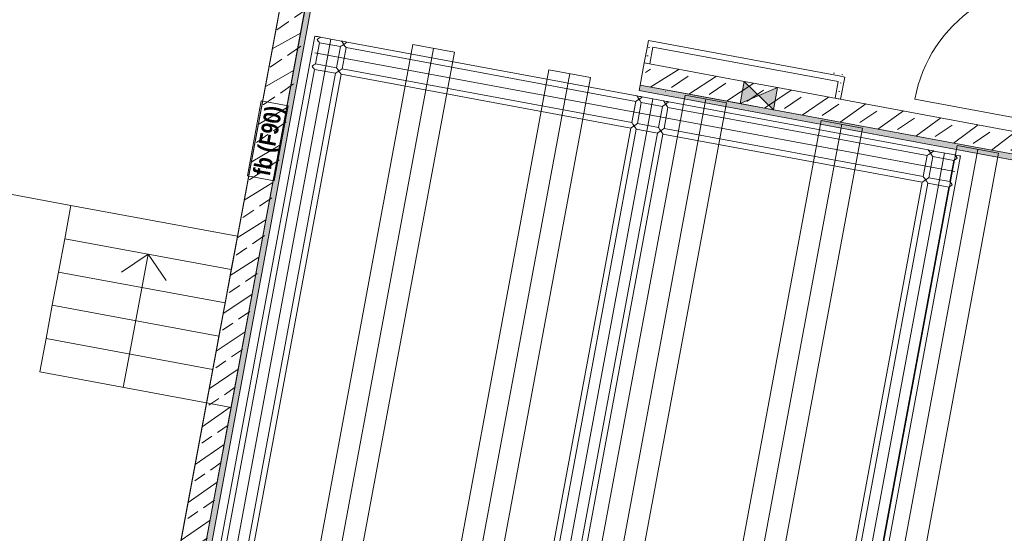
# Model space of a CAD drawing. Header units: metres. Extents: x 32353251 to 32353583, y 5707748 to 5708004.
# Tile 64 of 164: x 32353354.16 to 32353362.88, y 5707935.35 to 5707939.9. Entities that reach past the tile are written whole.
import ezdxf

# ---------------------------------------------------------------- set-up
doc = ezdxf.new("R2010")
doc.units = ezdxf.units.M
doc.header["$LTSCALE"] = 0.75
doc.layers.get('0').update_dxf_attribs({"linetype": 'CONTINUOUS'})
for name, color, linetype, lineweight in [('10417023$0$#9_002_GES I Übersicht Erdgeschoss_1_202_Innenwandbekleidung.A', 7, 'CONTINUOUS', 25), ('10417023$0$#9_002_GES I Übersicht Erdgeschoss_1_607b_Brandschutz 1_100', 7, 'CONTINUOUS', 25), ('10417023$0$#9_002_GES I Übersicht Erdgeschoss_1_807b_Elektro 3D', 7, 'CONTINUOUS', 25), ('10417023$0$#9_002_GES I Übersicht Erdgeschoss_1_Neubau_102_Wand Innen.A', 7, 'CONTINUOUS', 25), ('10417023$0$#9_002_GES I Übersicht Erdgeschoss_1_Neubau_104_Decken.A', 7, 'CONTINUOUS', 25), ('10417023$0$#9_002_GES I Übersicht Erdgeschoss_1_Neubau_108_Treppen.A', 7, 'CONTINUOUS', 25), ('10417023$0$Keine', 7, 'CONTINUOUS', 13)]:
    doc.layers.add(name, color=color, linetype=linetype, lineweight=lineweight)
doc.styles.add('10417023$0$Arial Narrow (bold)', font='ARIALNB.TTF')
pattern_1 = [(44.99999999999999, (0, 0), (-0.1697056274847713, 0.1697056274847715), []), (44.99999999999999, (-0.08485281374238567, 0.08485281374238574), (-0.1697056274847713, 0.1697056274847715), [0.18, -0.05999999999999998])]
pattern_2 = [(0, (0, 0), (0, 0.075), [0.009999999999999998, -0.06500000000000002])]

# ---------------------------------------------------------------- blocks, each defined once
blk = doc.blocks.new('10417023$0$#9_MKO_LP5_ARC_GES_UP_00_002_P_G_modell (3D)')
at = {"layer": '10417023$0$#9_002_GES I Übersicht Erdgeschoss_1_202_Innenwandbekleidung.A', "linetype": 'Continuous', "lineweight": 0, "true_color": 0xff0000}
blk.add_hatch(color=1, dxfattribs=at).paths.add_polyline_path([(-32353491.42409519, -5707786.83957689), (-32353491.37409519, -5707786.83957689), (-32353491.37409519, -5707778.729731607), (-32353491.39409522, -5707778.729731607), (-32353491.42409519, -5707778.729731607)])
at = {"layer": '10417023$0$#9_002_GES I Übersicht Erdgeschoss_1_202_Innenwandbekleidung.A', "linetype": 'Continuous', "lineweight": 5, "true_color": 0xff0000}
h = blk.add_hatch(dxfattribs=at)
h.set_pattern_fill('#9_GIPSKARTON_0001_1', color=1, style=0, pattern_type=2)
h.set_pattern_definition(pattern_2)
h.paths.add_polyline_path([(-32353488.38409519, -5707778.762828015), (-32353488.38409519, -5707778.812828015), (-32353488.33409519, -5707778.812828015)])
h = blk.add_hatch(dxfattribs=at)
h.set_pattern_fill('#9_GIPSKARTON_0001_1', color=1, style=0, pattern_type=2)
h.set_pattern_definition(pattern_2)
h.paths.add_polyline_path([(-32353488.33409519, -5707778.762828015), (-32353488.38409519, -5707778.762828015), (-32353488.33409519, -5707778.812828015)])
h = blk.add_hatch(dxfattribs=at)
h.set_pattern_fill('#9_GIPSKARTON_0001_1', color=1, style=0, pattern_type=2)
h.set_pattern_definition(pattern_2)
h.paths.add_polyline_path([(-32353488.38409519, -5707778.812828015), (-32353488.38409519, -5707778.962828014), (-32353488.33409519, -5707778.962828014), (-32353488.33409519, -5707778.812828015)])
h = blk.add_hatch(dxfattribs=at)
h.set_pattern_fill('#9_GIPSKARTON_0001_1', color=1, style=0, pattern_type=2)
h.set_pattern_definition(pattern_2)
h.paths.add_polyline_path([(-32353486.66709519, -5707778.762828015), (-32353488.33409519, -5707778.762828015), (-32353488.33409519, -5707778.812828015), (-32353486.66709519, -5707778.812828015)])
h = blk.add_hatch(dxfattribs=at)
h.set_pattern_fill('#9_GIPSKARTON_0001_1', color=1, style=0, pattern_type=2)
h.set_pattern_definition(pattern_2)
h.paths.add_polyline_path([(-32353486.61709519, -5707778.762828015), (-32353486.66709519, -5707778.762828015), (-32353486.66709519, -5707778.812828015)])
at = {"layer": '10417023$0$#9_002_GES I Übersicht Erdgeschoss_1_202_Innenwandbekleidung.A', "linetype": 'Continuous', "lineweight": 5}
h = blk.add_hatch(dxfattribs=at)
h.set_pattern_fill('#9_GIPSKARTON_0001_1', color=255, style=0, pattern_type=2)
h.set_pattern_definition(pattern_2)
h.paths.add_polyline_path([(-32353486.66709519, -5707778.812828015), (-32353486.61709519, -5707778.812828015), (-32353486.61709519, -5707778.762828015)])
at = {"layer": '10417023$0$#9_002_GES I Übersicht Erdgeschoss_1_202_Innenwandbekleidung.A', "linetype": 'Continuous', "lineweight": 5, "true_color": 0xff0000}
h = blk.add_hatch(dxfattribs=at)
h.set_pattern_fill('#9_GIPSKARTON_0001_1', color=1, style=0, pattern_type=2)
h.set_pattern_definition(pattern_2)
h.paths.add_polyline_path([(-32353486.66709519, -5707778.812828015), (-32353486.66709519, -5707778.962828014), (-32353486.61709519, -5707778.962828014), (-32353486.61709519, -5707778.812828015)])
at = {"layer": '10417023$0$#9_002_GES I Übersicht Erdgeschoss_1_Neubau_102_Wand Innen.A', "linetype": 'Continuous', "lineweight": 5, "true_color": 0xff0000}
h = blk.add_hatch(dxfattribs=at)
h.set_pattern_fill('#9_BETON__STAHLBETON_0001', color=1, style=0, pattern_type=2)
h.set_pattern_definition(pattern_1)
h.paths.add_polyline_path([(-32353491.64409519, -5707778.732825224), (-32353491.64409519, -5707782.62991685), (-32353491.42409515, -5707782.62991685), (-32353491.42409515, -5707778.732825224)])
h = blk.add_hatch(dxfattribs=at)
h.set_pattern_fill('#9_BETON__STAHLBETON_0001', color=1, style=0, pattern_type=2)
h.set_pattern_definition(pattern_1)
h.paths.add_polyline_path([(-32353484.92409519, -5707778.962828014), (-32353488.38409519, -5707778.962828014), (-32353488.38409519, -5707779.162828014), (-32353484.92409519, -5707779.162828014)])
h = blk.add_hatch(dxfattribs=at)
h.set_pattern_fill('#9_BETON__STAHLBETON_0001', color=1, style=0, pattern_type=2)
h.set_pattern_definition(pattern_1)
h.paths.add_polyline_path([(-32353491.42409519, -5707786.83957689), (-32353491.42409519, -5707782.62991685), (-32353491.64409519, -5707782.62991685), (-32353491.64409519, -5707786.83957689)])
at = {"layer": '10417023$0$#9_002_GES I Übersicht Erdgeschoss_1_202_Innenwandbekleidung.A', "color": 1, "linetype": 'Continuous', "lineweight": 13, "true_color": 0xff0000}
for p, q in [((-32353491.42409519, -5707778.729731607), (-32353491.42409519, -5707786.83957689)), ((-32353491.37409519, -5707786.83957689), (-32353491.37409519, -5707778.729731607)), ((-32353488.38409519, -5707778.762828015), (-32353488.38409519, -5707778.812828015)), ((-32353486.66709519, -5707778.762828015), (-32353488.38409519, -5707778.762828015)), ((-32353488.38409519, -5707778.812828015), (-32353488.38409519, -5707778.962828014)), ((-32353488.33409519, -5707778.812828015), (-32353486.66709519, -5707778.812828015)), ((-32353488.33409519, -5707778.962828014), (-32353488.33409519, -5707778.812828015)), ((-32353486.61709519, -5707778.762828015), (-32353486.66709519, -5707778.762828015)), ((-32353486.66709519, -5707778.812828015), (-32353486.66709519, -5707778.962828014)), ((-32353486.61709519, -5707778.962828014), (-32353486.61709519, -5707778.762828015)), ((-32353488.33409519, -5707778.962828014), (-32353488.38409519, -5707778.962828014)), ((-32353486.66709519, -5707778.962828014), (-32353486.61709519, -5707778.962828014)), ((-32353484.72409519, -5707779.162828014), (-32353488.38409519, -5707779.162828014)), ((-32353488.38409519, -5707779.212828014), (-32353488.38409519, -5707779.162828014)), ((-32353488.38409519, -5707779.212828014), (-32353484.64109519, -5707779.212828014))]:
    blk.add_line(p, q, dxfattribs=at)
at = {"layer": '10417023$0$#9_002_GES I Übersicht Erdgeschoss_1_202_Innenwandbekleidung.A', "color": 1, "linetype": 'Continuous', "true_color": 0xff0000}
blk.add_solid([(-32353484.72409519, -5707779.162828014), (-32353488.38409519, -5707779.162828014), (-32353484.72409519, -5707779.212828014), (-32353488.38409519, -5707779.212828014)], dxfattribs=at)
at = {"layer": '10417023$0$#9_002_GES I Übersicht Erdgeschoss_1_607b_Brandschutz 1_100', "color": 1, "linetype": 'Continuous', "lineweight": 13, "true_color": 0xff0000}
for p, q in [((-32353491.4137039, -5707779.911274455), (-32353491.65635179, -5707779.911274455)), ((-32353491.65635179, -5707779.911274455), (-32353491.65635179, -5707780.586584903)), ((-32353491.4137039, -5707780.586584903), (-32353491.4137039, -5707779.911274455)), ((-32353491.65635179, -5707780.586584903), (-32353491.4137039, -5707780.586584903))]:
    blk.add_line(p, q, dxfattribs=at)
at = {"layer": '10417023$0$#9_002_GES I Übersicht Erdgeschoss_1_807b_Elektro 3D', "color": 1, "linetype": 'Continuous', "lineweight": 13, "true_color": 0xff0000}
for p, q in [((-32353491.29074582, -5707779.262828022), (-32353491.29409519, -5707779.262828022)), ((-32353491.29409519, -5707779.262828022), (-32353491.29409519, -5707786.739494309)), ((-32353491.28159519, -5707779.262828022), (-32353491.29074582, -5707779.262828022)), ((-32353491.26909519, -5707779.262828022), (-32353491.28159519, -5707779.262828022)), ((-32353491.25659519, -5707779.262828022), (-32353491.26909519, -5707779.262828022)), ((-32353491.24744456, -5707779.262828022), (-32353491.25659519, -5707779.262828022)), ((-32353491.24744456, -5707779.266177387), (-32353491.24409519, -5707779.262828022)), ((-32353491.24409519, -5707779.262828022), (-32353491.24744456, -5707779.262828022)), ((-32353491.24409519, -5707779.312828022), (-32353491.24744456, -5707779.309478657)), ((-32353491.05409519, -5707779.262828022), (-32353491.24409519, -5707779.262828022)), ((-32353491.05409519, -5707779.312828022), (-32353491.24409519, -5707779.312828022)), ((-32353491.24409519, -5707779.312828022), (-32353491.24409519, -5707779.502828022)), ((-32353491.14909553, -5707779.262828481), (-32353491.14909553, -5707786.7394938)), ((-32353491.05409519, -5707779.262828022), (-32353491.05074582, -5707779.266177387)), ((-32353491.05074582, -5707779.262828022), (-32353491.05409519, -5707779.262828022)), ((-32353491.05074582, -5707779.309478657), (-32353491.05409519, -5707779.312828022)), ((-32353491.05409519, -5707779.312828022), (-32353491.05409519, -5707779.502828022)), ((-32353491.04159519, -5707779.262828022), (-32353491.05074582, -5707779.262828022)), ((-32353491.02909519, -5707779.262828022), (-32353491.04159519, -5707779.262828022)), ((-32353491.01659519, -5707779.262828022), (-32353491.02909519, -5707779.262828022)), ((-32353491.00744455, -5707779.262828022), (-32353491.01659519, -5707779.262828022)), ((-32353491.00744455, -5707779.266177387), (-32353491.00409519, -5707779.262828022)), ((-32353491.00409519, -5707779.262828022), (-32353491.00744455, -5707779.262828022)), ((-32353491.00409519, -5707779.312828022), (-32353491.00744455, -5707779.309478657)), ((-32353488.39649742, -5707779.262828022), (-32353491.00409519, -5707779.262828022)), ((-32353488.39649742, -5707779.312828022), (-32353491.00409519, -5707779.312828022)), ((-32353491.00409519, -5707779.312828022), (-32353491.00409519, -5707779.502828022)), ((-32353488.39314806, -5707779.262828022), (-32353488.39649742, -5707779.262828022)), ((-32353488.39314806, -5707779.266177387), (-32353488.39649742, -5707779.262828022)), ((-32353488.39649742, -5707779.312828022), (-32353488.39314806, -5707779.309478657)), ((-32353488.39649742, -5707779.312828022), (-32353488.39649742, -5707779.502828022)), ((-32353488.38399743, -5707779.262828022), (-32353488.39314806, -5707779.262828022)), ((-32353488.37149743, -5707779.262828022), (-32353488.38399743, -5707779.262828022)), ((-32353488.35899743, -5707779.262828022), (-32353488.37149743, -5707779.262828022)), ((-32353488.34984679, -5707779.262828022), (-32353488.35899743, -5707779.262828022)), ((-32353488.34649742, -5707779.262828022), (-32353488.34984679, -5707779.262828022)), ((-32353488.34649742, -5707779.262828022), (-32353488.34984679, -5707779.266177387)), ((-32353488.34984679, -5707779.309478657), (-32353488.34649742, -5707779.312828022)), ((-32353488.15649743, -5707779.262828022), (-32353488.34649742, -5707779.262828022)), ((-32353488.34649742, -5707779.312828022), (-32353488.34649742, -5707779.502828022)), ((-32353488.15649743, -5707779.312828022), (-32353488.34649742, -5707779.312828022)), ((-32353488.25149722, -5707779.262828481), (-32353488.25149722, -5707786.7394938)), ((-32353488.15314806, -5707779.262828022), (-32353488.15649743, -5707779.262828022)), ((-32353488.15314806, -5707779.266177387), (-32353488.15649743, -5707779.262828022)), ((-32353488.15649743, -5707779.312828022), (-32353488.15314806, -5707779.309478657)), ((-32353488.15649743, -5707779.312828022), (-32353488.15649743, -5707779.502828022)), ((-32353488.14399742, -5707779.262828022), (-32353488.15314806, -5707779.262828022)), ((-32353488.13149742, -5707779.262828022), (-32353488.14399742, -5707779.262828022)), ((-32353488.11899742, -5707779.262828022), (-32353488.13149742, -5707779.262828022)), ((-32353488.10984679, -5707779.262828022), (-32353488.11899742, -5707779.262828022)), ((-32353488.10649743, -5707779.262828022), (-32353488.10984679, -5707779.262828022)), ((-32353488.10649743, -5707779.262828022), (-32353488.10984679, -5707779.266177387)), ((-32353488.10984679, -5707779.309478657), (-32353488.10649743, -5707779.312828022)), ((-32353485.77249374, -5707779.262828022), (-32353488.10649743, -5707779.262828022)), ((-32353488.10649743, -5707779.312828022), (-32353488.10649743, -5707779.502828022)), ((-32353485.77249374, -5707779.312828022), (-32353488.10649743, -5707779.312828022)), ((-32353485.76914438, -5707779.262828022), (-32353485.77249374, -5707779.262828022)), ((-32353485.76914438, -5707779.266177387), (-32353485.77249374, -5707779.262828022)), ((-32353485.77249374, -5707779.312828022), (-32353485.76914438, -5707779.309478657)), ((-32353485.77249374, -5707779.312828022), (-32353485.77249374, -5707779.502828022)), ((-32353485.75999374, -5707779.262828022), (-32353485.76914438, -5707779.262828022)), ((-32353485.74749374, -5707779.262828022), (-32353485.75999374, -5707779.262828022)), ((-32353485.73499374, -5707779.262828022), (-32353485.74749374, -5707779.262828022)), ((-32353485.72584311, -5707779.262828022), (-32353485.73499374, -5707779.262828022)), ((-32353485.72249375, -5707779.262828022), (-32353485.72584311, -5707779.262828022)), ((-32353485.72249375, -5707779.262828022), (-32353485.72584311, -5707779.266177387)), ((-32353485.72584311, -5707779.309478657), (-32353485.72249375, -5707779.312828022)), ((-32353485.53249374, -5707779.262828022), (-32353485.72249375, -5707779.262828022)), ((-32353485.72249375, -5707779.312828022), (-32353485.72249375, -5707779.502828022)), ((-32353485.53249374, -5707779.312828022), (-32353485.72249375, -5707779.312828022)), ((-32353485.62749386, -5707779.262828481), (-32353485.62749386, -5707786.7394938)), ((-32353485.52914438, -5707779.262828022), (-32353485.53249374, -5707779.262828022)), ((-32353485.52914438, -5707779.266177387), (-32353485.53249374, -5707779.262828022)), ((-32353485.53249374, -5707779.312828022), (-32353485.52914438, -5707779.309478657)), ((-32353485.53249374, -5707779.312828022), (-32353485.53249374, -5707779.502828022)), ((-32353485.51999374, -5707779.262828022), (-32353485.52914438, -5707779.262828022)), ((-32353485.50749375, -5707779.262828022), (-32353485.51999374, -5707779.262828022)), ((-32353485.49499374, -5707779.262828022), (-32353485.50749375, -5707779.262828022)), ((-32353485.48584311, -5707779.262828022), (-32353485.49499374, -5707779.262828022)), ((-32353485.48249374, -5707779.262828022), (-32353485.48584311, -5707779.262828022)), ((-32353485.48249374, -5707779.262828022), (-32353485.48249374, -5707786.739494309)), ((-32353485.50755724, -5707779.40782793), (-32353491.26909567, -5707779.40782793)), ((-32353491.24744456, -5707779.506177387), (-32353491.24409519, -5707779.502828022)), ((-32353491.05409519, -5707779.502828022), (-32353491.24409519, -5707779.502828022)), ((-32353491.05409519, -5707779.502828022), (-32353491.05074582, -5707779.506177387)), ((-32353491.00744455, -5707779.506177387), (-32353491.00409519, -5707779.502828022)), ((-32353488.39649742, -5707779.502828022), (-32353491.00409519, -5707779.502828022)), ((-32353488.39314806, -5707779.506177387), (-32353488.39649742, -5707779.502828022)), ((-32353488.34649742, -5707779.502828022), (-32353488.34984679, -5707779.506177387)), ((-32353488.15649743, -5707779.502828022), (-32353488.34649742, -5707779.502828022)), ((-32353488.15314806, -5707779.506177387), (-32353488.15649743, -5707779.502828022)), ((-32353488.10649743, -5707779.502828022), (-32353488.10984679, -5707779.506177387)), ((-32353485.77249374, -5707779.502828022), (-32353488.10649743, -5707779.502828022)), ((-32353485.76914438, -5707779.506177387), (-32353485.77249374, -5707779.502828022)), ((-32353485.72249375, -5707779.502828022), (-32353485.72584311, -5707779.506177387)), ((-32353485.53249374, -5707779.502828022), (-32353485.72249375, -5707779.502828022)), ((-32353485.52914438, -5707779.506177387), (-32353485.53249374, -5707779.502828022)), ((-32353491.24409519, -5707779.552828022), (-32353491.24744456, -5707779.549478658)), ((-32353491.05409519, -5707779.552828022), (-32353491.24409519, -5707779.552828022)), ((-32353491.24409519, -5707779.552828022), (-32353491.24409519, -5707786.449494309)), ((-32353491.05074582, -5707779.549478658), (-32353491.05409519, -5707779.552828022)), ((-32353491.05409519, -5707779.552828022), (-32353491.05409519, -5707786.449494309)), ((-32353491.00409519, -5707779.552828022), (-32353491.00744455, -5707779.549478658)), ((-32353488.39649742, -5707779.552828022), (-32353491.00409519, -5707779.552828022)), ((-32353491.00409519, -5707779.552828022), (-32353491.00409519, -5707786.449494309)), ((-32353488.39649742, -5707779.552828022), (-32353488.39314806, -5707779.549478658)), ((-32353488.39649742, -5707779.552828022), (-32353488.39649742, -5707786.449494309)), ((-32353488.34984679, -5707779.549478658), (-32353488.34649742, -5707779.552828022)), ((-32353488.34649742, -5707779.552828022), (-32353488.34649742, -5707786.449494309)), ((-32353488.15649743, -5707779.552828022), (-32353488.34649742, -5707779.552828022)), ((-32353488.15649743, -5707779.552828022), (-32353488.15314806, -5707779.549478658)), ((-32353488.15649743, -5707779.552828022), (-32353488.15649743, -5707786.449494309)), ((-32353488.10984679, -5707779.549478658), (-32353488.10649743, -5707779.552828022)), ((-32353488.10649743, -5707779.552828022), (-32353488.10649743, -5707786.449494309)), ((-32353485.77249374, -5707779.552828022), (-32353488.10649743, -5707779.552828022)), ((-32353485.77249374, -5707779.552828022), (-32353485.76914438, -5707779.549478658)), ((-32353485.77249374, -5707779.552828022), (-32353485.77249374, -5707786.449494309)), ((-32353485.72584311, -5707779.549478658), (-32353485.72249375, -5707779.552828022)), ((-32353485.72249375, -5707779.552828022), (-32353485.72249375, -5707786.449494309)), ((-32353485.53249374, -5707779.552828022), (-32353485.72249375, -5707779.552828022)), ((-32353485.53249374, -5707779.552828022), (-32353485.52914438, -5707779.549478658)), ((-32353485.53249374, -5707779.552828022), (-32353485.53249374, -5707786.449494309))]:
    blk.add_line(p, q, dxfattribs=at)
at = {"layer": '10417023$0$#9_002_GES I Übersicht Erdgeschoss_1_807b_Elektro 3D', "color": 1, "linetype": 'Continuous', "lineweight": 13, "true_color": 0xff0000, "flags": 128}
for points in [[(-32353491.26909519, -5707779.287828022), (-32353491.25659519, -5707779.275328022), (-32353491.24744456, -5707779.266177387)], [(-32353491.24744456, -5707779.309478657), (-32353491.25659519, -5707779.300328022), (-32353491.26909519, -5707779.287828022)], [(-32353491.00744455, -5707779.266177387), (-32353491.01659519, -5707779.275328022), (-32353491.02909519, -5707779.287828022), (-32353491.04159519, -5707779.300328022), (-32353491.05074582, -5707779.309478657)], [(-32353491.05074582, -5707779.266177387), (-32353491.04159519, -5707779.275328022), (-32353491.02909519, -5707779.287828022), (-32353491.01659519, -5707779.300328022), (-32353491.00744455, -5707779.309478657)], [(-32353488.34984679, -5707779.309478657), (-32353488.35899743, -5707779.300328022), (-32353488.37149743, -5707779.287828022), (-32353488.38399743, -5707779.275328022), (-32353488.39314806, -5707779.266177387)], [(-32353488.34984679, -5707779.266177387), (-32353488.35899743, -5707779.275328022), (-32353488.37149743, -5707779.287828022), (-32353488.38399743, -5707779.300328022), (-32353488.39314806, -5707779.309478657)], [(-32353488.10984679, -5707779.309478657), (-32353488.11899742, -5707779.300328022), (-32353488.13149742, -5707779.287828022), (-32353488.14399742, -5707779.275328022), (-32353488.15314806, -5707779.266177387)], [(-32353488.10984679, -5707779.266177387), (-32353488.11899742, -5707779.275328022), (-32353488.13149742, -5707779.287828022), (-32353488.14399742, -5707779.300328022), (-32353488.15314806, -5707779.309478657)], [(-32353485.72584311, -5707779.309478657), (-32353485.73499374, -5707779.300328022), (-32353485.74749374, -5707779.287828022), (-32353485.75999374, -5707779.275328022), (-32353485.76914438, -5707779.266177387)], [(-32353485.72584311, -5707779.266177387), (-32353485.73499374, -5707779.275328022), (-32353485.74749374, -5707779.287828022), (-32353485.75999374, -5707779.300328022), (-32353485.76914438, -5707779.309478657)], [(-32353485.50755771, -5707779.287764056), (-32353485.51999374, -5707779.275328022), (-32353485.52914438, -5707779.266177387)], [(-32353485.52914438, -5707779.309478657), (-32353485.51999374, -5707779.300328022), (-32353485.50755771, -5707779.28789199)], [(-32353491.26909519, -5707779.527828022), (-32353491.25659519, -5707779.515328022), (-32353491.24744456, -5707779.506177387)], [(-32353491.00744455, -5707779.506177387), (-32353491.01659519, -5707779.515328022), (-32353491.02909519, -5707779.527828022), (-32353491.04159519, -5707779.540328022), (-32353491.05074582, -5707779.549478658)], [(-32353491.05074582, -5707779.506177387), (-32353491.04159519, -5707779.515328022), (-32353491.02909519, -5707779.527828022), (-32353491.01659519, -5707779.540328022), (-32353491.00744455, -5707779.549478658)], [(-32353488.34984679, -5707779.549478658), (-32353488.35899743, -5707779.540328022), (-32353488.37149743, -5707779.527828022), (-32353488.38399743, -5707779.515328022), (-32353488.39314806, -5707779.506177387)], [(-32353488.34984679, -5707779.506177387), (-32353488.35899743, -5707779.515328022), (-32353488.37149743, -5707779.527828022), (-32353488.38399743, -5707779.540328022), (-32353488.39314806, -5707779.549478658)], [(-32353488.10984679, -5707779.549478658), (-32353488.11899742, -5707779.540328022), (-32353488.13149742, -5707779.527828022), (-32353488.14399742, -5707779.515328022), (-32353488.15314806, -5707779.506177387)], [(-32353488.10984679, -5707779.506177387), (-32353488.11899742, -5707779.515328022), (-32353488.13149742, -5707779.527828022), (-32353488.14399742, -5707779.540328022), (-32353488.15314806, -5707779.549478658)], [(-32353485.72584311, -5707779.549478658), (-32353485.73499374, -5707779.540328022), (-32353485.74749374, -5707779.527828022), (-32353485.75999374, -5707779.515328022), (-32353485.76914438, -5707779.506177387)], [(-32353485.72584311, -5707779.506177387), (-32353485.73499374, -5707779.515328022), (-32353485.74749374, -5707779.527828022), (-32353485.75999374, -5707779.540328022), (-32353485.76914438, -5707779.549478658)], [(-32353485.50755771, -5707779.527764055), (-32353485.51999374, -5707779.515328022), (-32353485.52914438, -5707779.506177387)], [(-32353491.24744456, -5707779.549478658), (-32353491.25659519, -5707779.540328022), (-32353491.26909519, -5707779.527828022)], [(-32353485.52914438, -5707779.549478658), (-32353485.51999374, -5707779.540328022), (-32353485.50755771, -5707779.52789199)]]:
    blk.add_lwpolyline(points, dxfattribs=at)
at = {"layer": '10417023$0$#9_002_GES I Übersicht Erdgeschoss_1_Neubau_102_Wand Innen.A', "color": 1, "linetype": 'Continuous', "lineweight": 13, "true_color": 0xff0000}
for p, q in [((-32353484.71409449, -5707778.84132806), (-32353485.97109466, -5707778.84132806)), ((-32353487.48408474, -5707779.162828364), (-32353487.18408439, -5707778.96282813)), ((-32353487.48408474, -5707778.96282813), (-32353487.18408439, -5707779.162828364)), ((-32353487.48408442, -5707778.962828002), (-32353487.48408442, -5707779.162828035)), ((-32353487.18408443, -5707779.162828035), (-32353487.18408443, -5707778.962828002))]:
    blk.add_line(p, q, dxfattribs=at)
at = {"layer": '10417023$0$#9_002_GES I Übersicht Erdgeschoss_1_Neubau_102_Wand Innen.A', "color": 1, "linetype": 'Continuous', "lineweight": 18, "true_color": 0xff0000}
for p, q in [((-32353491.64409519, -5707778.962827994), (-32353491.64409519, -5707782.62991685)), ((-32353491.42409519, -5707782.62991685), (-32353491.42409519, -5707778.962827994)), ((-32353487.48408442, -5707778.962828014), (-32353488.38409519, -5707778.962828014)), ((-32353488.38409519, -5707779.162828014), (-32353488.38409519, -5707778.962828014)), ((-32353487.18408443, -5707778.962828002), (-32353487.48408442, -5707778.962828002)), ((-32353484.92409519, -5707778.962828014), (-32353487.18408443, -5707778.962828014)), ((-32353488.38409519, -5707779.162828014), (-32353487.48408442, -5707779.162828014)), ((-32353487.48408442, -5707779.162828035), (-32353487.18408443, -5707779.162828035)), ((-32353487.18408443, -5707779.162828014), (-32353484.72409519, -5707779.162828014)), ((-32353491.64409519, -5707782.62991685), (-32353491.64409519, -5707787.03957689)), ((-32353491.64409519, -5707782.62991685), (-32353491.42409519, -5707782.62991685)), ((-32353491.42409519, -5707786.83957689), (-32353491.42409519, -5707782.62991685))]:
    blk.add_line(p, q, dxfattribs=at)
at = {"layer": '10417023$0$#9_002_GES I Übersicht Erdgeschoss_1_Neubau_102_Wand Innen.A', "color": 1, "linetype": 'Continuous', "lineweight": 13, "true_color": 0xff0000}
blk.add_arc((-32353484.71409519, -5707778.84132828), 1.257000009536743, 90, 179.9999999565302, dxfattribs=at)
at = {"layer": '10417023$0$#9_002_GES I Übersicht Erdgeschoss_1_Neubau_102_Wand Innen.A', "color": 1, "linetype": 'Continuous', "true_color": 0xff0000}
for points in [[(-32353487.48408442, -5707778.962828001), (-32353487.48408442, -5707779.162828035), (-32353487.33408443, -5707779.062828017)], [(-32353487.18408443, -5707778.962828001), (-32353487.33408443, -5707779.062828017), (-32353487.18408443, -5707779.162828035)]]:
    blk.add_solid(points, dxfattribs=at)
at = {"layer": '10417023$0$#9_002_GES I Übersicht Erdgeschoss_1_Neubau_104_Decken.A', "color": 1, "linetype": 'Continuous', "lineweight": 13, "true_color": 0xff0000}
for p, q in [((-32353490.42750381, -5707786.824536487), (-32353490.42750381, -5707779.177826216)), ((-32353490.05450496, -5707779.177826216), (-32353490.42750381, -5707779.177826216)), ((-32353490.24100439, -5707786.824536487), (-32353490.24100439, -5707779.177826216)), ((-32353490.05450496, -5707786.824536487), (-32353490.05450496, -5707779.177826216)), ((-32353489.20250598, -5707786.824536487), (-32353489.20250598, -5707779.177826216)), ((-32353488.82950569, -5707779.177826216), (-32353489.20250598, -5707779.177826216)), ((-32353489.01600511, -5707786.824536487), (-32353489.01600511, -5707779.177826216)), ((-32353488.82950569, -5707786.824536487), (-32353488.82950569, -5707779.177826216)), ((-32353487.97750383, -5707786.824536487), (-32353487.97750383, -5707779.177826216)), ((-32353487.60450353, -5707779.177826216), (-32353487.97750383, -5707779.177826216)), ((-32353487.7910044, -5707786.824536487), (-32353487.7910044, -5707779.177826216)), ((-32353487.60450353, -5707786.824536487), (-32353487.60450353, -5707779.177826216)), ((-32353486.75250456, -5707786.824536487), (-32353486.75250456, -5707779.177826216)), ((-32353486.37950427, -5707779.177826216), (-32353486.75250456, -5707779.177826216)), ((-32353486.56600369, -5707786.824536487), (-32353486.56600369, -5707779.177826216)), ((-32353486.37950427, -5707786.824536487), (-32353486.37950427, -5707779.177826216)), ((-32353485.52750529, -5707786.824536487), (-32353485.52750529, -5707779.177826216)), ((-32353485.154505, -5707779.177826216), (-32353485.52750529, -5707779.177826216)), ((-32353485.34100442, -5707786.824536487), (-32353485.34100442, -5707779.177826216)), ((-32353485.154505, -5707786.824536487), (-32353485.154505, -5707779.177826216))]:
    blk.add_line(p, q, dxfattribs=at)
at = {"layer": '10417023$0$#9_002_GES I Übersicht Erdgeschoss_1_Neubau_104_Decken.A', "color": 1, "linetype": 'Continuous', "lineweight": 13, "true_color": 0xff0000, "flags": 128}
for points in [[(-32353491.64409519, -5707777.192828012), (-32353499.24365668, -5707777.192828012), (-32353499.24365668, -5707790.51957689), (-32353454.47117381, -5707790.51957689), (-32353454.47117381, -5707779.376313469), (-32353454.47117381, -5707776.841971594), (-32353458.7151397, -5707776.821626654), (-32353458.71420428, -5707777.159982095), (-32353462.62409527, -5707777.170791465), (-32353462.62409527, -5707788.759576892), (-32353491.64409519, -5707788.759576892)], [(-32353499.0236555, -5707781.780125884), (-32353494.84366712, -5707781.780125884), (-32353494.8439642, -5707781.129916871), (-32353493.14409523, -5707781.129916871), (-32353491.64409519, -5707781.129916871), (-32353491.64409519, -5707777.462828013), (-32353499.0236555, -5707777.462828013)], [(-32353484.71445275, -5707788.539576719), (-32353462.62409519, -5707788.539576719), (-32353462.62409519, -5707777.462827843), (-32353491.42409519, -5707777.462827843), (-32353491.42409519, -5707786.839576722), (-32353484.71445275, -5707786.839576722)]]:
    blk.add_lwpolyline(points, close=True, dxfattribs=at)
at = {"layer": '10417023$0$#9_002_GES I Übersicht Erdgeschoss_1_Neubau_108_Treppen.A', "color": 1, "linetype": 'Continuous', "lineweight": 13, "true_color": 0xff0000}
for p, q in [((-32353491.64409539, -5707781.12991743), (-32353493.1440957, -5707781.12991743)), ((-32353493.1440957, -5707781.12991743), (-32353493.1440957, -5707781.429916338)), ((-32353491.64409539, -5707781.429916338), (-32353491.64409539, -5707781.12991743)), ((-32353493.1440957, -5707781.429916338), (-32353493.1440957, -5707781.72991669)), ((-32353491.64409539, -5707781.429916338), (-32353493.1440957, -5707781.429916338)), ((-32353493.1440957, -5707781.429916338), (-32353491.64409539, -5707781.429916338)), ((-32353492.39409482, -5707781.429916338), (-32353492.59409506, -5707781.629916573)), ((-32353492.39409482, -5707781.429916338), (-32353492.59409506, -5707781.629916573)), ((-32353492.39409482, -5707782.329917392), (-32353492.39409482, -5707781.429916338)), ((-32353492.39409482, -5707782.329917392), (-32353492.39409482, -5707781.429916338)), ((-32353492.19409459, -5707781.629916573), (-32353492.39409482, -5707781.429916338)), ((-32353492.19409459, -5707781.629916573), (-32353492.39409482, -5707781.429916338)), ((-32353491.64409539, -5707781.72991669), (-32353491.64409539, -5707781.429916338)), ((-32353493.1440957, -5707781.72991669), (-32353493.1440957, -5707782.029917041)), ((-32353491.64409539, -5707781.72991669), (-32353493.1440957, -5707781.72991669)), ((-32353493.1440957, -5707781.72991669), (-32353491.64409539, -5707781.72991669)), ((-32353491.64409539, -5707782.029917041), (-32353491.64409539, -5707781.72991669)), ((-32353493.1440957, -5707782.029917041), (-32353493.1440957, -5707782.329917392)), ((-32353491.64409539, -5707782.029917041), (-32353493.1440957, -5707782.029917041)), ((-32353493.1440957, -5707782.029917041), (-32353491.64409539, -5707782.029917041)), ((-32353491.64409539, -5707782.329917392), (-32353491.64409539, -5707782.029917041)), ((-32353493.1440957, -5707782.329917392), (-32353493.1440957, -5707782.6299163)), ((-32353491.64409539, -5707782.329917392), (-32353493.1440957, -5707782.329917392)), ((-32353493.1440957, -5707782.329917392), (-32353491.64409539, -5707782.329917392)), ((-32353492.39409482, -5707782.6299163), (-32353492.39409482, -5707782.329917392)), ((-32353492.39409482, -5707782.6299163), (-32353492.39409482, -5707782.329917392)), ((-32353491.64409539, -5707782.6299163), (-32353491.64409539, -5707782.329917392)), ((-32353493.1440957, -5707782.6299163), (-32353491.64409539, -5707782.6299163))]:
    blk.add_line(p, q, dxfattribs=at)
at = {"layer": '10417023$0$#9_002_GES I Übersicht Erdgeschoss_1_607b_Brandschutz 1_100', "color": 1, "true_color": 0xff0000, "insert": (-32353491.51262541, -5707780.248929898), "char_height": 0.1502737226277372, "attachment_point": 5, "rotation": 90, "line_spacing_factor": 1.002187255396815, "style": '10417023$0$Arial Narrow (bold)'}
blk.add_mtext('fb (F90) ', dxfattribs=at)
blk = doc.blocks.new('10417023$0$2_MKO_LP5_LAN_GES_UP_00_002_V_A (3D)')
at = {"layer": '10417023$0$Keine'}
blk.add_blockref('10417023$0$#9_MKO_LP5_ARC_GES_UP_00_002_P_G_modell (3D)', (0, 0), dxfattribs=at)
blk = doc.blocks.new('10417023')
at = {"layer": '10417023$0$Keine', "rotation": 349.4819372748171}
blk.add_blockref('10417023$0$2_MKO_LP5_LAN_GES_UP_00_002_V_A (3D)', (65205154.93137175, 5413829.557758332), dxfattribs=at)

msp = doc.modelspace()

# ---------------------------------------------------------------- block references
msp.add_blockref('10417023', (0, 0))

doc.saveas('drawing.dxf')
